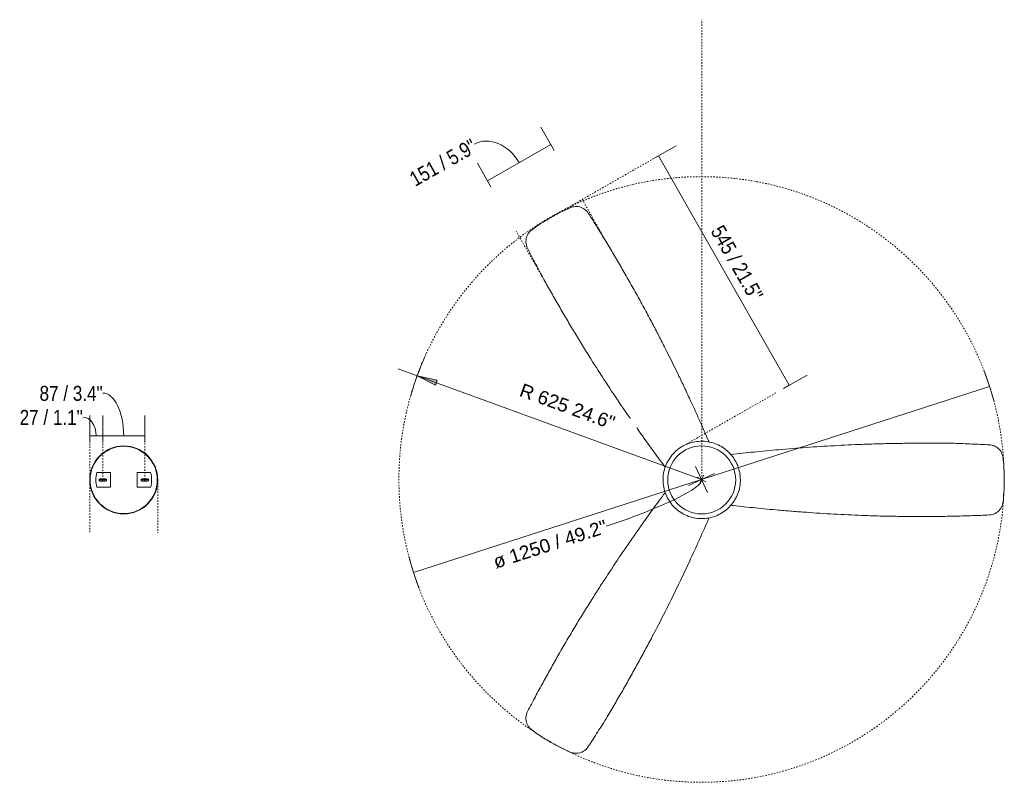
# Model space of a CAD drawing. Header units: millimetres. Extents: x 5631 to 11790, y -2969 to 7544.
# Tile 3 of 3: x 9756 to 11790, y 5970 to 7544. Entities that reach past the tile are written whole.
import ezdxf

# ---------------------------------------------------------------- set-up
doc = ezdxf.new("R2010")
doc.units = ezdxf.units.MM
doc.linetypes.add('Dash', pattern=[6, 3, -3])
doc.layers.add('A-ANNO-DIMS', color=7, linetype='Dash', lineweight=9, true_color=0xd2d2d2)
for name, color, linetype, lineweight in [('A-ANNO-DIMS-14', 7, 'Continuous', 9), ('A-DETL-GENF', 7, 'Continuous', 9), ('E-LITE-EQPM', 7, 'Continuous', 20)]:
    doc.layers.add(name, color=color, linetype=linetype, lineweight=lineweight)
doc.styles.add('Arial', font='arial.ttf', dxfattribs={"height": 28})
doc.styles.add('Arial Narrow', font='ARIALN.TTF', dxfattribs={"height": 30.8})
doc.dimstyles.new('Diameter_-_3mm_Arial', dxfattribs={"dimscale": 304.8, "dimtxt": 28.567263, "dimasz": 0, "dimexe": 0.110236, "dimexo": 0, "dimgap": 0.068898, "dimtad": 1, "dimjust": 3, "dimdec": 0, "dimzin": 0, "dimdsep": 46, "dimtxsty": 'Arial', "dimblk1": 'NONE', "dimblk2": 'NONE', "dimsah": 1, "dimcen": 0.09, "dimadec": 0, "dimazin": 0, "dimtfac": 1, "dimtdec": 4, "dimtix": 1, "dimtmove": 0, "dimatfit": 2, "dimfxl": 1, "dimtvp": 1, "dimtolj": 1, "dimtzin": 0, "dimarcsym": 2})
doc.dimstyles.new('FARO_-_2_2mm_Arial_Narrow_mm_Inch_Right', dxfattribs={"dimscale": 304.8, "dimtxt": 31.521674, "dimasz": 0, "dimexe": 0.137795, "dimexo": 0.0625, "dimgap": 0.022966, "dimtad": 1, "dimdec": 0, "dimzin": 0, "dimdsep": 46, "dimtxsty": 'Arial Narrow', "dimblk1": 'NONE', "dimblk2": 'NONE', "dimsah": 1, "dimcen": 0.09, "dimadec": 0, "dimazin": 0, "dimtfac": 1, "dimtdec": 4, "dimtix": 1, "dimtmove": 1, "dimatfit": 3, "dimfxl": 0.045932, "dimfxlon": 1, "dimtvp": 1, "dimtolj": 1, "dimtzin": 0, "dimarcsym": 2})
doc.dimstyles.new('FARO_-_2_2mm_Arial_Narrow_mm_Inch_Right_1', dxfattribs={"dimscale": 304.8, "dimtxt": 31.521674, "dimasz": 0, "dimexe": 0.137795, "dimexo": 0.0625, "dimgap": 0.022966, "dimtad": 1, "dimdec": 0, "dimzin": 0, "dimdsep": 46, "dimtxsty": 'Arial Narrow', "dimblk1": 'NONE', "dimblk2": 'NONE', "dimsah": 1, "dimcen": 0.09, "dimadec": 0, "dimazin": 0, "dimtfac": 1, "dimtdec": 4, "dimtix": 1, "dimtmove": 0, "dimatfit": 3, "dimfxl": 0.045932, "dimfxlon": 1, "dimtvp": 1, "dimtolj": 1, "dimtzin": 0, "dimarcsym": 2})
doc.dimstyles.new('Radial_-_3mm_Arial', dxfattribs={"dimscale": 304.8, "dimtxt": 28.567263, "dimasz": 0.137795, "dimexe": 0.137795, "dimexo": 0, "dimgap": 0.080381, "dimtad": 1, "dimjust": 3, "dimdec": 0, "dimzin": 0, "dimdsep": 46, "dimtxsty": 'Arial', "dimsah": 1, "dimcen": 0.09, "dimdle": 0.137795, "dimadec": 0, "dimazin": 0, "dimtfac": 1, "dimtdec": 4, "dimtix": 1, "dimtmove": 0, "dimatfit": 2, "dimfxl": 1, "dimtvp": 1, "dimtfill": 1, "dimtolj": 1, "dimtzin": 0, "dimarcsym": 2})

# ---------------------------------------------------------------- blocks, each defined once
blk = doc.blocks.new('33475 - 33475 MOLOKAI Matt nickel ceiling fan with DC motor-604594-Planta_PDF Fixing Holes')
at = {"layer": 'E-LITE-EQPM', "color": 253, "true_color": 0xaaaaaa}
blk.add_line((68.2, 13), (68.2, 12.9), dxfattribs=at)
for start, end in [(112.374, 112.5), (82.5, 82.6273), (67.5, 67.626), (127.3866, 127.5), (52.5, 52.6134), (277.3727, 277.5)]:
    blk.add_arc((0, 0), 69.4, start, end, dxfattribs=at)
blk = doc.blocks.new('33475 - 33475 MOLOKAI Matt nickel ceiling fan with DC motor-604594-Planta_PDF')
at = {"layer": 'E-LITE-EQPM'}
for p, q in [((-55.3, 43.3), (-55.3, 43.3)), ((68.7, 14.6), (68.7, 14.6))]:
    blk.add_line(p, q, dxfattribs=at)
at = {"layer": 'E-LITE-EQPM', "flags": 128}
for points in [[(0, -79.9), (-3.8, -79.8), (-7.5, -79.5), (-11.3, -79.1), (-15, -78.5), (-18.7, -77.7), (-22.3, -76.7), (-25.9, -75.6), (-29.4, -74.3), (-32.9, -72.8), (-36.3, -71.2), (-39.6, -69.4), (-42.8, -67.4), (-45.9, -65.4), (-49, -63.1), (-51.9, -60.7), (-54.7, -58.2), (-57.4, -55.6), (-59.9, -52.8), (-62.4, -49.9), (-64.6, -46.9), (-66.8, -43.8), (-68.8, -40.6), (-70.6, -37.4), (-72.3, -34), (-73.8, -30.6), (-75.2, -27), (-76.4, -23.5), (-77.4, -19.8), (-78.2, -16.2), (-78.9, -12.5), (-79.4, -8.7), (-79.7, -5), (-79.9, -1.2), (-79.9, 2.5), (-79.6, 6.3), (-79.3, 10), (-78.7, 13.8), (-78, 17.5), (-77.1, 21.1), (-76, 24.7), (-74.7, 28.3), (-73.3, 31.8), (-71.7, 35.2), (-70, 38.5), (-68.1, 41.8), (-66.1, 44.9), (-63.9, 48), (-61.5, 51), (-59.1, 53.8), (-56.5, 56.5), (-53.7, 59.1), (-50.9, 61.6), (-47.9, 63.9), (-44.9, 66.1), (-41.7, 68.1), (-38.4, 70), (-35.1, 71.8), (-31.7, 73.3), (-28.2, 74.8), (-24.6, 76), (-21, 77.1), (-17.4, 78), (-13.7, 78.7), (-9.9, 79.3), (-6.2, 79.7), (-2.4, 79.9), (0, 79.9)], [(0, 79.9), (3.8, 79.8), (7.5, 79.5), (11.3, 79.1), (15, 78.5), (18.7, 77.7), (22.3, 76.7), (25.9, 75.6), (29.4, 74.3), (32.9, 72.8), (36.3, 71.2), (39.6, 69.4), (42.8, 67.4), (45.9, 65.4), (49, 63.1), (51.9, 60.7), (54.7, 58.2), (57.4, 55.6), (59.9, 52.8), (62.4, 49.9), (64.6, 46.9), (66.8, 43.8), (68.8, 40.6), (70.6, 37.4), (72.3, 34), (73.8, 30.6), (75.2, 27), (76.4, 23.5), (77.4, 19.8), (78.2, 16.2), (78.9, 12.5), (79.4, 8.7), (79.7, 5), (79.9, 1.2), (79.9, -2.5), (79.6, -6.3), (79.3, -10), (78.7, -13.8), (78, -17.5), (77.1, -21.1), (76, -24.7), (74.7, -28.3), (73.3, -31.8), (71.7, -35.2), (70, -38.5), (68.1, -41.8), (66.1, -44.9), (63.9, -48), (61.5, -51), (59.1, -53.8), (56.5, -56.5), (53.7, -59.1), (50.9, -61.6), (47.9, -63.9), (44.9, -66.1), (41.7, -68.1), (38.4, -70), (35.1, -71.8), (31.7, -73.3), (28.2, -74.8), (24.6, -76), (21, -77.1), (17.4, -78), (13.7, -78.7), (9.9, -79.3), (6.2, -79.7), (2.4, -79.9), (0, -79.9)]]:
    blk.add_lwpolyline(points, dxfattribs=at)
at = {"layer": 'E-LITE-EQPM'}
for points, knots in [([(-72.4, 593.8), (-72.3, 598), (-70, 606.5), (-63.2, 614.9), (-56, 619.6), (-52, 621.1), (-49.9, 621.6)], [-1, -1, -1, -1, -0.666667, -0.333333, -0.166667, 0, 0, 0, 0]), ([(45.8, 622.3), (48.1, 622.1), (52.8, 621), (61.3, 616.7), (69.5, 607.9), (72.2, 598.6), (72.5, 593.9)], [-1, -1, -1, -1, -0.833333, -0.666667, -0.333333, 0, 0, 0, 0]), ([(-73.3, 331), (-73.7, 341.9), (-74.3, 358.3), (-74.8, 380.3), (-75.2, 402.2), (-75.5, 424.4), (-75.6, 446.6), (-75.6, 462.9), (-75.5, 478.8), (-75.3, 494.3), (-75.1, 509.8), (-74.8, 525.9), (-74.3, 542.4), (-73.6, 564.8), (-73, 582.1), (-72.4, 593.8)], [-1, -1, -1, -1, -0.875, -0.8125, -0.75, -0.625, -0.5625, -0.5, -0.4375, -0.375, -0.3125, -0.25, -0.1875, -0.125, 0, 0, 0, 0]), ([(75.6, 521.2), (75.8, 510.6), (75.9, 489.3), (75.9, 463), (75.8, 442.1), (75.7, 426.5), (75.4, 410.9), (75.1, 390), (74.4, 363.4), (73.7, 342), (73.3, 331.2)], [-1, -1, -1, -1, -0.833333, -0.666667, -0.583333, -0.5, -0.416667, -0.333333, -0.166667, 0, 0, 0, 0]), ([(-62.4, 158.9), (-63.2, 168.5), (-64.8, 187.7), (-67.7, 225.8), (-70.1, 263.2), (-72.1, 301.8), (-72.9, 321.2), (-73.3, 331)], [-1, -1, -1, -1, -0.833333, -0.666667, -0.333333, -0.166667, 0, 0, 0, 0]), ([(168.8, -25.4), (177.6, -29.5), (194.9, -37.7), (229.4, -54.3), (263, -70.9), (297.4, -88.5), (314.6, -97.5), (323.3, -102)], [-1, -1, -1, -1, -0.833333, -0.666667, -0.333333, -0.166667, 0, 0, 0, 0]), ([(-489.2, -195.1), (-480, -189.7), (-461.8, -178.9), (-438.9, -165.7), (-420.7, -155.4), (-407.2, -147.7), (-393.6, -140.1), (-375.2, -130), (-351.9, -117.3), (-333, -107.1), (-323.5, -102.1)], [-1, -1, -1, -1, -0.833333, -0.666667, -0.583333, -0.5, -0.416667, -0.333333, -0.166667, 0, 0, 0, 0]), ([(323.3, -102), (332.9, -107.1), (347.4, -114.9), (366.7, -125.4), (385.9, -135.9), (405.3, -146.8), (424.5, -157.8), (438.7, -166), (452.4, -174), (465.7, -181.9), (479.1, -189.9), (492.8, -198.2), (506.9, -206.8), (526, -218.6), (540.6, -227.9), (550.5, -234.2)], [-1, -1, -1, -1, -0.875, -0.8125, -0.75, -0.625, -0.5625, -0.5, -0.4375, -0.375, -0.3125, -0.25, -0.1875, -0.125, 0, 0, 0, 0]), ([(-106.4, -133.5), (-114.3, -139), (-130.1, -150), (-161.7, -171.6), (-192.9, -192.3), (-225.3, -213.3), (-241.7, -223.7), (-250, -228.9)], [-1, -1, -1, -1, -0.833333, -0.666667, -0.333333, -0.166667, 0, 0, 0, 0]), ([(-561.9, -271.5), (-562.8, -269.4), (-564.2, -264.8), (-564.7, -255.3), (-561.2, -243.7), (-554.5, -236.7), (-550.5, -234.2)], [-1, -1, -1, -1, -0.833333, -0.666667, -0.333333, 0, 0, 0, 0]), ([(-250, -228.9), (-259.2, -234.8), (-273.2, -243.5), (-291.9, -254.9), (-310.7, -266.3), (-329.8, -277.6), (-348.9, -288.8), (-363.1, -296.9), (-376.9, -304.8), (-390.4, -312.4), (-404, -320), (-418, -327.7), (-432.6, -335.6), (-452.3, -346.2), (-467.6, -354.2), (-478, -359.6)], [-1, -1, -1, -1, -0.875, -0.8125, -0.75, -0.625, -0.5625, -0.5, -0.4375, -0.375, -0.3125, -0.25, -0.1875, -0.125, 0, 0, 0, 0]), ([(413.6, -326.1), (404.3, -320.9), (385.8, -310.4), (363, -297.2), (344.9, -286.7), (331.5, -278.8), (318.1, -270.8), (300.2, -260), (277.5, -246.1), (259.3, -234.8), (250.1, -229.1)], [-1, -1, -1, -1, -0.833333, -0.666667, -0.583333, -0.5, -0.416667, -0.333333, -0.166667, 0, 0, 0, 0]), ([(550.5, -234.2), (554.1, -236.5), (560.3, -242.6), (564.1, -252.8), (564.5, -261.3), (563.8, -265.5), (563.3, -267.6)], [-1, -1, -1, -1, -0.666667, -0.333333, -0.166667, 0, 0, 0, 0]), ([(-478, -359.6), (-481.8, -361.6), (-490.2, -363.9), (-501, -362.2), (-508.6, -358.3), (-511.9, -355.5), (-513.4, -354)], [-1, -1, -1, -1, -0.666667, -0.333333, -0.166667, 0, 0, 0, 0]), ([(516.1, -350.8), (514.7, -352.7), (511.4, -356.2), (503.5, -361.4), (491.7, -364.2), (482.3, -361.8), (478.1, -359.7)], [-1, -1, -1, -1, -0.833333, -0.666667, -0.333333, 0, 0, 0, 0])]:
    blk.add_open_spline(points, degree=3, knots=knots, dxfattribs=at)
for points in [[(-49.9, 621.6), (-49.2, 621.8), (-47.9, 622.1), (-46.5, 622.3), (-45.8, 622.3)], [(-45.8, 622.3), (-36.9, 623.3), (-19, 624.8), (-1, 625), (8, 624.8)], [(8, 624.8), (14.3, 624.7), (26.9, 624.2), (39.5, 623.1), (45.8, 622.3)], [(72.5, 593.9), (73, 581.7), (74.1, 557.5), (75.2, 533.3), (75.6, 521.2)], [(73.3, 331.2), (72.6, 311.8), (70.8, 273.2), (67.2, 216.3), (64.1, 178.1), (62.4, 159.1)], [(-52.9, 65.6), (-54.6, 80.2), (-57.9, 110.4), (-61, 142.4), (-62.4, 158.9)], [(62.4, 159.1), (60.9, 141.8), (57.6, 108.1), (54.2, 76), (52.4, 60.3)], [(-57.9, 110.9), (-57.8, 110.8), (-57.8, 110.7), (-57.8, 110.6)], [(-52.3, 60.3), (-52.4, 61.2), (-52.6, 63), (-52.8, 64.8), (-52.9, 65.6)], [(-52.3, 60.1), (-52.3, 60.2), (-52.3, 60.3), (-52.3, 60.3)], [(52.4, 60.3), (52.4, 60.3), (52.4, 60.2), (52.4, 60.1)], [(-169, -25.5), (-153.3, -18.2), (-122.5, -4.2), (-92.9, 8.9), (-78.4, 15.2)], [(-78.4, 15.2), (-78.4, 15.2), (-78.3, 15.3), (-78.2, 15.3)], [(78.4, 15.1), (79.2, 14.8), (80.9, 14.1), (82.5, 13.4), (83.3, 13)], [(83.3, 13), (96.8, 7.2), (124.6, -5), (153.8, -18.4), (168.8, -25.4)], [(124.9, -5.3), (124.8, -5.3), (124.8, -5.3), (124.7, -5.2)], [(-323.5, -102.1), (-306.3, -93), (-272, -75.3), (-220.9, -49.9), (-186.3, -33.5), (-169, -25.5)], [(-30.4, -78.7), (-42.2, -87.4), (-66.6, -105.3), (-92.9, -124), (-106.4, -133.5)], [(-26.1, -75.5), (-26.8, -76), (-28.2, -77.1), (-29.7, -78.1), (-30.4, -78.7)], [(26.1, -75.5), (26, -75.5), (25.9, -75.4), (25.9, -75.4)], [(106.6, -133.6), (92.4, -123.6), (64.8, -104), (38.7, -84.9), (26.1, -75.5)], [(-67.1, -105.5), (-67, -105.5), (-66.9, -105.4), (-66.9, -105.4)], [(250.1, -229.1), (233.7, -218.8), (201.2, -197.9), (153.7, -166.3), (122.2, -144.6), (106.6, -133.6)], [(-550.5, -234.2), (-540.3, -227.6), (-519.9, -214.5), (-499.4, -201.6), (-489.2, -195.1)], [(-545.1, -305.5), (-548.2, -300), (-554, -288.8), (-559.3, -277.3), (-561.9, -271.5)], [(561.9, -271.5), (558.3, -279.7), (550.6, -295.9), (541.8, -311.6), (537.1, -319.3)], [(563.3, -267.6), (563.1, -268.2), (562.7, -269.6), (562.1, -270.9), (561.9, -271.5)], [(-516.1, -350.8), (-521.4, -343.6), (-531.6, -328.8), (-540.8, -313.4), (-545.1, -305.5)], [(537.1, -319.3), (533.9, -324.7), (527.1, -335.4), (519.8, -345.7), (516.1, -350.8)], [(478.1, -359.7), (467.3, -354.1), (445.7, -342.9), (424.3, -331.7), (413.6, -326.1)], [(-513.4, -354), (-513.8, -353.5), (-514.8, -352.5), (-515.7, -351.4), (-516.1, -350.8)]]:
    blk.add_open_spline(points, degree=3, dxfattribs=at)
blk = doc.blocks.new('DIMBLOCK11-Planta_PDF Fixing Holes')
at = {"layer": 'A-ANNO-DIMS-14', "color": 251, "true_color": 0x5b5b5b, "transparency": 16777216}
for p, q in [((9927.6, 6671.1), (9927.6, 6727.1)), ((10014.3, 6671.1), (10014.3, 6727.1)), ((9927.6, 6685.1), (10014.3, 6685.1)), ((9927.6, 6685.1), (9927.6, 6671.1)), ((10014.3, 6685.1), (10014.3, 6671.1))]:
    blk.add_line(p, q, dxfattribs=at)
blk.add_ellipse((9927.7, 6685.1), major_axis=(0, 88.3), ratio=0.490049, start_param=4.712389, end_param=6.283185, dxfattribs=at)
at = {"layer": 'A-ANNO-DIMS-14', "color": 0, "transparency": 16777216, "insert": (9797.1, 6788.1), "char_height": 30.8, "width": 156.708, "attachment_point": 1, "line_spacing_factor": 0.974696, "style": 'Arial Narrow'}
blk.add_mtext('87 / 3.4"', dxfattribs=at)
blk = doc.blocks.new('_None')
blk = doc.blocks.new('DIMBLOCK12-Planta_PDF Fixing Holes')
at = {"layer": 'A-ANNO-DIMS-14', "color": 251, "true_color": 0x5b5b5b, "transparency": 16777216}
for p, q in [((9900.7, 6671.1), (9900.7, 6727.1)), ((9927.6, 6671.1), (9927.6, 6727.1)), ((9900.7, 6685.1), (9927.6, 6685.1)), ((9900.7, 6685.1), (9900.7, 6671.1)), ((9927.6, 6685.1), (9927.6, 6671.1))]:
    blk.add_line(p, q, dxfattribs=at)
blk.add_ellipse((9886.6, 6685.1), major_axis=(0, 38.7), ratio=0.71155, start_param=4.712389, end_param=6.283185, dxfattribs=at)
at = {"layer": 'A-ANNO-DIMS-14', "color": 0, "transparency": 16777216, "insert": (9756, 6738.5), "char_height": 30.8, "width": 156.708, "attachment_point": 1, "line_spacing_factor": 0.974696, "style": 'Arial Narrow'}
blk.add_mtext('27 / 1.1"', dxfattribs=at)
blk = doc.blocks.new('DIMBLOCK13-Planta_PDF')
at = {"layer": 'A-ANNO-DIMS-14', "color": 8, "true_color": 0x787878, "transparency": 16777216}
for p, q in [((11164.3, 6595), (11759, 6787.1)), ((11164.3, 6595), (10569.6, 6402.8)), ((11155.5, 6599.5), (11173.1, 6590.4)), ((11159.8, 6586.1), (11168.8, 6603.8))]:
    blk.add_line(p, q, dxfattribs=at)
for start, end in [(14.827, 20.9874), (194.827, 200.9874)]:
    blk.add_arc((11164.3, 6595), 625, start, end, dxfattribs=at)
blk.add_ellipse((10957.6, 6528.2), major_axis=(206.7, 66.8), ratio=0.142973, start_param=4.712389, end_param=6.283185, dxfattribs=at)
at = {"layer": 'A-ANNO-DIMS-14', "color": 0, "transparency": 16777216, "insert": (10731, 6437.4), "char_height": 28, "width": 292.177, "attachment_point": 1, "rotation": 17.9072, "line_spacing_factor": 0.941778, "style": 'Arial'}
blk.add_mtext('ø 1250 / 49.2"', dxfattribs=at)
blk = doc.blocks.new('DIMBLOCK14-Planta_PDF')
at = {"layer": 'A-ANNO-DIMS-14', "transparency": 16777216}
blk.add_hatch(color=256, dxfattribs=at).paths.add_polyline_path([(10577.1, 6809.1), (10614.7, 6789.5), (10618.5, 6799.9)])
for p, q in [((11164.3, 6595), (10537.7, 6823.5)), ((10577.1, 6809.1), (10614.7, 6789.5)), ((10618.5, 6799.9), (10577.1, 6809.1)), ((10614.7, 6789.5), (10618.5, 6799.9)), ((11151.8, 6621.9), (11176.8, 6568)), ((11137.4, 6582.4), (11191.2, 6607.5))]:
    blk.add_line(p, q, dxfattribs=at)
blk.add_arc((11164.3, 6595), 625, 156.11, 163.8105, dxfattribs=at)
at = {"layer": 'A-ANNO-DIMS-14', "color": 0, "transparency": 16777216, "insert": (10795.6, 6794.2), "char_height": 28, "width": 245.239, "attachment_point": 1, "rotation": 339.9602, "line_spacing_factor": 0.941778, "style": 'Arial', "bg_fill": 3, "box_fill_scale": 1.25, "bg_fill_color": 256, "bg_fill_true_color": 13158600, "bg_fill_transparency": 0}
blk.add_mtext('R 625 24.6"', dxfattribs=at)
blk = doc.blocks.new('DIMBLOCK15-Planta_PDF')
at = {"layer": 'A-ANNO-DIMS-14', "color": 251, "true_color": 0x5b5b5b, "transparency": 16777216}
for p, q in [((10860, 7273.9), (10832.3, 7322.5)), ((10853.1, 7286.1), (10722.2, 7211.3)), ((10853.1, 7286.1), (10860, 7273.9)), ((10729.1, 7199.1), (10701.3, 7247.7)), ((10722.2, 7211.3), (10729.1, 7199.1))]:
    blk.add_line(p, q, dxfattribs=at)
blk.add_ellipse((10734.5, 7218.3), major_axis=(-39.2, 68.7), ratio=0.773175, start_param=4.712389, end_param=6.283185, dxfattribs=at)
at = {"layer": 'A-ANNO-DIMS-14', "color": 0, "transparency": 16777216, "insert": (10557.6, 7225.4), "char_height": 30.8, "width": 180.124, "attachment_point": 1, "rotation": 29.7404, "line_spacing_factor": 0.974696, "style": 'Arial Narrow'}
blk.add_mtext('151 / 5.9"', dxfattribs=at)
blk = doc.blocks.new('DIMBLOCK16-Planta_PDF')
at = {"layer": 'A-ANNO-DIMS-14', "color": 251, "true_color": 0x5b5b5b, "transparency": 16777216}
for p, q in [((11063, 7255.9), (11111.6, 7283.7)), ((11075.2, 7262.8), (11063, 7255.9)), ((11075.2, 7262.8), (11345.6, 6789.5)), ((11333.5, 6782.5), (11382.1, 6810.3)), ((11345.6, 6789.5), (11333.5, 6782.5))]:
    blk.add_line(p, q, dxfattribs=at)
at = {"layer": 'A-ANNO-DIMS-14', "color": 0, "transparency": 16777216, "insert": (11209, 7123), "char_height": 30.8, "width": 203.54, "attachment_point": 1, "rotation": 299.7404, "line_spacing_factor": 0.974696, "style": 'Arial Narrow'}
blk.add_mtext('545 / 21.5"', dxfattribs=at)

msp = doc.modelspace()

# ---------------------------------------------------------------- hatches: boundary and pattern name
at = {"layer": 'A-DETL-GENF', "true_color": 0xc0c0c0}
h = msp.add_hatch(color=9, dxfattribs=at)
h.paths.add_polyline_path([(9921.9, 6591.6), (9934, 6591.7), (9934.6, 6591.9), (9935.1, 6592.3), (9935.7, 6593.3), (9935.8, 6593.5), (9935.9, 6594.1), (9935.7, 6594.9), (9935.5, 6595.4), (9935.1, 6595.9), (9934.2, 6596.4), (9934, 6596.5), (9933.4, 6596.6), (9921.2, 6596.5), (9920.6, 6596.3), (9920.1, 6595.9), (9919.7, 6595.4), (9919.4, 6594.8), (9919.4, 6594.1), (9919.6, 6593.2), (9919.7, 6592.9), (9920.1, 6592.3), (9920.6, 6591.9), (9921.2, 6591.7)])
h.paths.add_polyline_path([(10020, 6591.6), (10020.7, 6591.7), (10021.3, 6591.9), (10021.8, 6592.3), (10022.3, 6593.2), (10022.4, 6593.5), (10022.5, 6594.1), (10022.4, 6594.8), (10022.2, 6595.4), (10021.8, 6595.9), (10020.9, 6596.4), (10020.1, 6596.6), (10020, 6596.6), (10007.8, 6596.5), (10007.2, 6596.3), (10006.7, 6595.9), (10006.3, 6595.4), (10006.1, 6594.8), (10006, 6594.1), (10006.2, 6593.2), (10006.3, 6592.9), (10006.7, 6592.3), (10007.2, 6591.9), (10008, 6591.7), (10008.5, 6591.6), (10014, 6591.6)])

# ---------------------------------------------------------------- linework, layer by layer
at = {"layer": 'A-ANNO-DIMS'}
for p, q in [((11164.6, 6595), (11164.6, 7544)), ((11060.7, 7254.6), (10869.7, 7145.4)), ((10975.4, 7072.1), (10918.1, 7172.3)), ((10838.5, 7007.7), (10781.4, 7107.5)), ((11317.9, 6773.6), (11126.8, 6664.5)), ((9900.7, 6669), (9900.7, 6484.7)), ((9927.6, 6594.1), (9927.6, 6669)), ((10014.3, 6595), (10014.3, 6669)), ((10041.2, 6594.1), (10041.2, 6484.7))]:
    msp.add_line(p, q, dxfattribs=at)
msp.add_circle((11164.3, 6595), 625, dxfattribs=at)
at = {"layer": 'E-LITE-EQPM'}
for p, q in [((9943.3, 6609.1), (9915.3, 6609.1)), ((9943.3, 6579.1), (9943.3, 6609.1)), ((10026.5, 6609.1), (9998.6, 6609.1)), ((9998.6, 6609.1), (9998.6, 6579.1)), ((9935.9, 6594.1), (9919.4, 6594.1)), ((9921.9, 6596.6), (9933.4, 6596.6)), ((9933.4, 6591.6), (9921.9, 6591.6)), ((9927.6, 6591.6), (9927.6, 6596.6)), ((10006, 6594.1), (10022.5, 6594.1)), ((10008.5, 6596.6), (10020, 6596.6)), ((10020, 6591.6), (10008.5, 6591.6)), ((10014.3, 6591.6), (10014.3, 6596.6)), ((9915.3, 6579.1), (9943.3, 6579.1)), ((9998.6, 6579.1), (10026.5, 6579.1))]:
    msp.add_line(p, q, dxfattribs=at)
at = {"layer": 'E-LITE-EQPM', "color": 253, "true_color": 0xaaaaaa}
for radius, start, end in [(70.2, 0, 180), (69.4, 0, 180), (70.2, 180, 0), (69.4, 180, 0)]:
    msp.add_arc((9970.9, 6594.1), radius, start, end, dxfattribs=at)
at = {"layer": 'E-LITE-EQPM'}
for centre, radius, start, end in [((11164.6, 6594.1), 70.2, 0, 180), ((9970.9, 6594.1), 57.6, 164.8988, 195.1012), ((9970.9, 6594.1), 57.6, 344.8988, 15.1012), ((9921.9, 6594.1), 2.5, 90, 270), ((9933.4, 6594.1), 2.5, 270, 90), ((10008.5, 6594.1), 2.5, 90, 270), ((10020, 6594.1), 2.5, 270, 90), ((11164.6, 6594.1), 70.2, 180, 0)]:
    msp.add_arc(centre, radius, start, end, dxfattribs=at)

# ---------------------------------------------------------------- block references
at = {"layer": 'E-LITE-EQPM', "extrusion": (0, 0, -1), "rotation": 89.99999999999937}
msp.add_blockref('33475 - 33475 MOLOKAI Matt nickel ceiling fan with DC motor-604594-Planta_PDF', (-11164.6, 6594.1), dxfattribs=at)
at = {"layer": 'E-LITE-EQPM', "color": 253, "true_color": 0xaaaaaa, "extrusion": (0, 0, -1), "rotation": 89.99999999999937}
msp.add_blockref('33475 - 33475 MOLOKAI Matt nickel ceiling fan with DC motor-604594-Planta_PDF Fixing Holes', (-9970.9, 6594.1), dxfattribs=at)

# ---------------------------------------------------------------- dimensions: what is measured, and where the dimension line sits
at = {"layer": 'A-ANNO-DIMS', "color": 251, "linetype": 'Continuous', "true_color": 0x5b5b5b}
dim = msp.add_linear_dim(base=(10722.2, 7211.3), p1=(10860, 7273.9), p2=(10729.1, 7199.1), angle=29.7404, dimstyle='FARO_-_2_2mm_Arial_Narrow_mm_Inch_Right', override={"dimpost": '<>', "dimfxl": 150.807213}, dxfattribs=at)
dim.commit()
dim.dimension.update_dxf_attribs({"geometry": 'DIMBLOCK15-Planta_PDF', "text_midpoint": (10646, 7252.2), "dimtype": 160, "text_rotation": 29.7404})
at = {"layer": 'A-ANNO-DIMS', "color": 8, "linetype": 'Continuous', "true_color": 0x787878}
dim = msp.add_diameter_dim_2p(p1=(11759, 6787.1), p2=(10569.6, 6402.8), dimstyle='Diameter_-_3mm_Arial', override={"dimpost": 'ø<>'}, dxfattribs=at)
dim.commit()
dim.dimension.update_dxf_attribs({"geometry": 'DIMBLOCK13-Planta_PDF', "text_midpoint": (11152.3, 6632.2)})
at = {"layer": 'A-ANNO-DIMS', "color": 251, "linetype": 'Continuous', "true_color": 0x5b5b5b}
for base, p1, p2, override, picture, middle in [((10014.3, 6685.1), (9927.6, 6671.1), (10014.3, 6671.1), {"dimpost": '<>', "dimfxl": 86.629586}, 'DIMBLOCK11-Planta_PDF Fixing Holes', (9875.4, 6767.6)), ((9927.6, 6685.1), (9900.7, 6671.1), (9927.6, 6671.1), {"dimpost": '<>', "dimfxl": 26.906972}, 'DIMBLOCK12-Planta_PDF Fixing Holes', (9834.4, 6718))]:
    dim = msp.add_linear_dim(base=base, p1=p1, p2=p2, dimstyle='FARO_-_2_2mm_Arial_Narrow_mm_Inch_Right', override=override, dxfattribs=at)
    dim.commit()
    dim.dimension.update_dxf_attribs({"geometry": picture, "text_midpoint": middle, "dimtype": 160})

# ---------------------------------------------------------------- next in the draw order: dimensions: what is measured, and where the dimension line sits
at = {"layer": 'A-ANNO-DIMS', "color": 7, "linetype": 'Continuous'}
dim = msp.add_radius_dim(center=(11164.3, 6595), mpoint=(10577.1, 6809.1), dimstyle='Radial_-_3mm_Arial', override={"dimpost": 'R<>'}, dxfattribs=at)
dim.commit()
dim.dimension.update_dxf_attribs({"geometry": 'DIMBLOCK14-Planta_PDF', "text_midpoint": (10905, 6734.7)})

# ---------------------------------------------------------------- next in the draw order: dimensions: what is measured, and where the dimension line sits
at = {"layer": 'A-ANNO-DIMS', "color": 251, "linetype": 'Continuous', "true_color": 0x5b5b5b}
dim = msp.add_linear_dim(base=(11345.6, 6789.5), p1=(11063, 7255.9), p2=(11333.5, 6782.5), angle=299.7404, dimstyle='FARO_-_2_2mm_Arial_Narrow_mm_Inch_Right_1', override={"dimpost": '<>', "dimfxl": 545.18243}, dxfattribs=at)
dim.commit()
dim.dimension.update_dxf_attribs({"geometry": 'DIMBLOCK16-Planta_PDF', "text_midpoint": (11233.8, 7039.5)})

doc.saveas('drawing.dxf')
